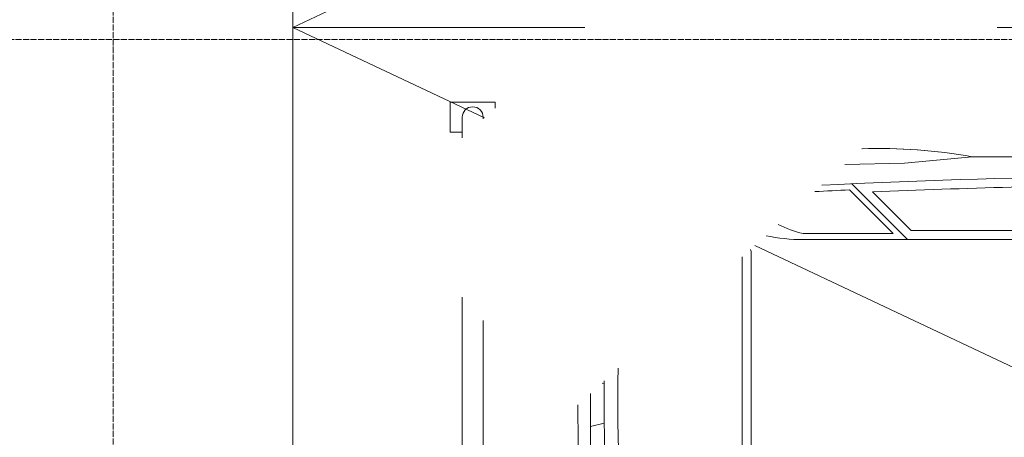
# Model space of a CAD drawing. Header units: millimetres. Extents: x -290 to 116110, y -2975 to 80225.
# Tile 30 of 247: x 47679 to 50964, y 22604 to 23997. Entities that reach past the tile are written whole.
import ezdxf

# ---------------------------------------------------------------- set-up
doc = ezdxf.new("R2010")
doc.units = ezdxf.units.MM
doc.linetypes.add('ADSK_Линия сетки', pattern=[25, 20, -2.5, 0, -2.5])
for name, color, linetype, lineweight in [('Оси', 7, 'Continuous', 9), ('Парковка', 7, 'Continuous', 18), ('Элементы узлов', 7, 'Continuous', 18)]:
    doc.layers.add(name, color=color, linetype=linetype, lineweight=lineweight)

# ---------------------------------------------------------------- blocks, each defined once
blk = doc.blocks.new('199_Парковочные места 3 класса и МГН - Средний класс-V64-B2_-11_400__На лист секция 4_-11_400')
at = {"layer": 'Парковка', "color": 253, "true_color": 0xaaaaaa}
for p, q in [((2500, 0), (2500, -2950.8)), ((1534.7, -3253.7), (2500, -5300)), ((2500, -4325.7), (2500, -5300)), ((2500, -5300), (0, -5300))]:
    blk.add_line(p, q, dxfattribs=at)
blk = doc.blocks.new('199_Парковочные места 3 класса и МГН - Средний класс-V66-B2_-11_400__На лист секция 4_-11_400')
at = {"layer": 'Парковка', "color": 253, "true_color": 0xaaaaaa}
for p, q in [((0, -2950.8), (0, 0)), ((727.2, -3758.4), (2500, 0)), ((0, -5300), (0, -4325.7)), ((250, -4625), (250, -4775)), ((250, -4625), (269.5, -4625)), ((0, -5300), (301.6, -4660.6)), ((300, -4665), (305.5, -4665)), ((977.2, -4665), (2200, -4665)), ((300, -4735), (368.6, -4735)), ((350, -4735), (350, -4775)), ((899.5, -4735), (2200, -4735)), ((250, -4775), (350, -4775)), ((2453.1, -5300), (0, -5300))]:
    blk.add_line(p, q, dxfattribs=at)
blk.add_arc((300, -4700), 35, 90, 270, dxfattribs=at)
at = {"layer": 'Элементы узлов', "color": 253, "true_color": 0xaaaaaa}
for p, q in [((707.7, -2069.1), (707.7, -3598.1)), ((677.7, -2516.2), (677.7, -3236.7)), ((453.3, -3259.9), (431.6, -3033.4)), ((707.7, -3249.1), (521.7, -3435.1)), ((677.7, -3236.7), (548.7, -3365.7)), ((457.7, -3459.1), (453.3, -3259.9)), ((687.7, -3297.4), (542, -3443)), ((687.7, -3297.4), (687.7, -3598.1)), ((1253.8, -3770.9), (753.8, -3770.9)), ((1253.8, -3770.9), (1753.8, -3770.9)), ((1253.8, -3800.9), (765.5, -3800.9)), ((1253.8, -3800.9), (1753.8, -3800.9)), ((1188.1, -4261.3), (1186.4, -4268.4)), ((1319.5, -4261.3), (1331, -4307.4))]:
    blk.add_line(p, q, dxfattribs=at)
for centre, radius, start, end in [((122294.8, -2693.9), 121863.7, 179.529578, 180.159624), ((122294.8, -2693.9), 121863.7, 179.529578, 180.159624), ((29999.8, -2117.9), 29507.5, 179.16337, 182.75426), ((29999.8, -2117.9), 29477.5, 180.62835, 182.42614), ((2197.9, -3346.5), 1793.9, 169.9492, 181.7829), ((2197.9, -3346.5), 1793.9, 169.9492, 181.7253), ((29999.8, -2117.9), 29487.5, 182.57574, 182.80123), ((270, -3491.9), 431, 334.0192, 345.7397), ((104.4, -3598.1), 603.3, 348.2109, 0.0001), ((753.8, -3817), 46.1, 90, 106.1223), ((1253.8, 2688.8), 6904.6, 269.02753, 275.0511), ((1253.8, 3792.2), 8053.7, 269.46657, 274.62811), ((1322.3, -179.7), 4127.7, 269.0501, 278.2092), ((1185.4, -179.7), 4127.7, 270.4904, 270.9499), ((1257.8, 6442.3), 10791.2, 270.0054, 273.64072), ((1257.8, 6442.3), 10791.2, 270.0054, 273.64072)]:
    blk.add_arc(centre, radius, start, end, dxfattribs=at)
blk = doc.blocks.new('135_SLK_GD_AR_rvt-1-B2_-11_400__На лист секция 4_-11_400')
at = {"layer": 'Парковка', "color": 253, "lineweight": 18, "true_color": 0xaaaaaa, "rotation": 269.999999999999}
for name, p in [('199_Парковочные места 3 класса и МГН - Средний класс-V64-B2_-11_400__На лист секция 4_-11_400', (-13081709.7, -9272490.3)), ('199_Парковочные места 3 класса и МГН - Средний класс-V66-B2_-11_400__На лист секция 4_-11_400', (-13081709.7, -9274990.3))]:
    blk.add_blockref(name, p, dxfattribs=at)
blk = doc.blocks.new('A$Cc005853f')
at = {"layer": 'Оси', "color": 253, "linetype": 'ADSK_Линия сетки', "true_color": 0xaaaaaa}
for p, q in [((45903.1, 2607.6), (45903.1, 76891.8)), ((62816.7, 23009.4), (2672.7, 23009.4))]:
    blk.add_line(p, q, dxfattribs=at)
at = {"lineweight": 5}
blk.add_blockref('135_SLK_GD_AR_rvt-1-B2_-11_400__На лист секция 4_-11_400', (13133512.8, 9298039.8), dxfattribs=at)

msp = doc.modelspace()

# ---------------------------------------------------------------- block references
msp.add_blockref('A$Cc005853f', (2087, 921.7))

doc.saveas('drawing.dxf')
